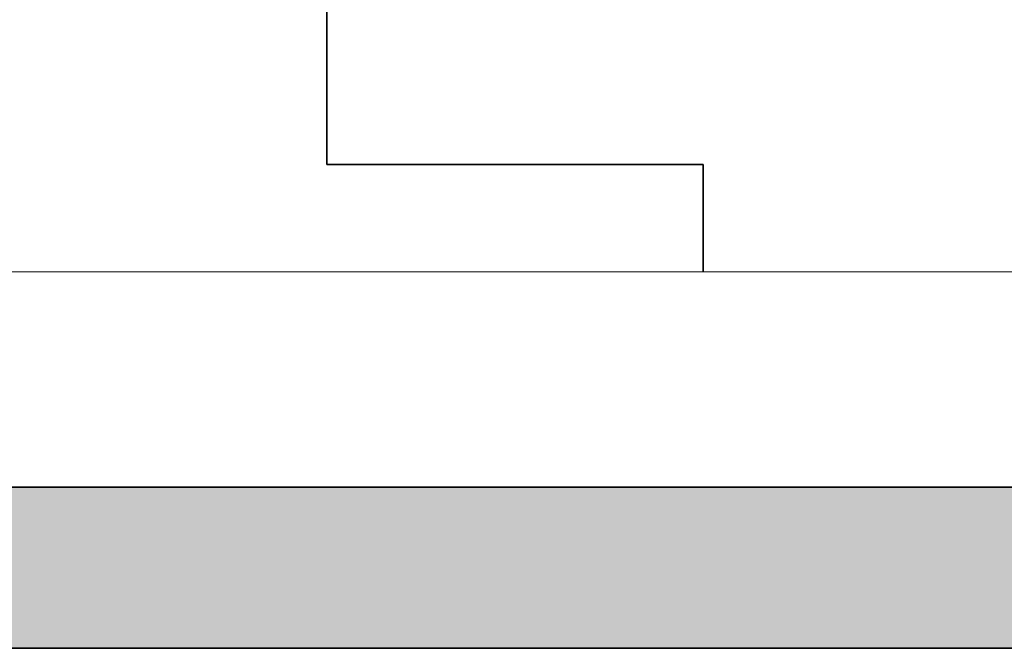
# Model space of a CAD drawing. Extents: x -289599 to -184549, y 66678 to 295474.
# Tile 145 of 256: x -266715 to -265800, y 70914 to 71498. Entities that reach past the tile are written whole.
import ezdxf

# ---------------------------------------------------------------- set-up
doc = ezdxf.new("R2010")
doc.units = 0
doc.header["$MEASUREMENT"] = 0
doc.linetypes.add('Wipeout_Contour', pattern=[1000, 0, -1000])
doc.layers.add('Model stropy', color=8, linetype='Continuous')
doc.layers.add('Model Ściany', color=8, linetype='Continuous')
for name, color, linetype, lineweight in [('Model stropy_Nr_Pióra__26', 8, 'Continuous', 35), ('Model teren_Nr_Pióra__26', 8, 'Continuous', 35), ('Model Ściany_Nr_Pióra__87', 8, 'Continuous', 20)]:
    doc.layers.add(name, color=color, linetype=linetype, lineweight=lineweight)

msp = doc.modelspace()

# ---------------------------------------------------------------- linework, layer by layer
at = {"layer": 'Model teren_Nr_Pióra__26', "linetype": 'Continuous'}
msp.add_line((-286128.17, 70913.5), (-260835.35, 70913.5), dxfattribs=at)

# ---------------------------------------------------------------- wipeouts: each hides what was drawn before it
at = {"color": 254, "linetype": 'Wipeout_Contour', "lineweight": 0, "ltscale": 1926976.399866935}
msp.add_wipeout([(-266429.89, 71363.5), (-266079.89, 71363.5), (-266079.89, 71263.5), (-260835.35, 71263.5), (-260835.35, 71513.5), (-266429.89, 71513.5)], dxfattribs=at).dxf.layer = 'Model stropy'

# ---------------------------------------------------------------- next in the draw order: wipeouts: each hides what was drawn before it
at = {"color": 254, "linetype": 'Wipeout_Contour', "lineweight": 0, "ltscale": 1294718.365528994}
msp.add_wipeout([(-266429.89, 71513.5), (-267629.89, 71513.5), (-267629.89, 71363.5), (-266429.89, 71363.5)], dxfattribs=at).dxf.layer = 'Model stropy'

# ---------------------------------------------------------------- next in the draw order: wipeouts: each hides what was drawn before it
at = {"color": 254, "linetype": 'Wipeout_Contour', "lineweight": 0, "ltscale": 1293917.684469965}
msp.add_wipeout([(-266079.89, 71363.5), (-267629.89, 71363.5), (-267629.89, 71263.5), (-266079.89, 71263.5)], dxfattribs=at).dxf.layer = 'Model stropy'

# ---------------------------------------------------------------- next in the draw order: linework, layer by layer
at = {"layer": 'Model stropy_Nr_Pióra__26', "linetype": 'Continuous'}
for q in [(-266429.89, 71513.5), (-266079.89, 71363.5)]:
    msp.add_line((-266429.89, 71363.5), q, dxfattribs=at)

# ---------------------------------------------------------------- next in the draw order: wipeouts: each hides what was drawn before it
at = {"color": 254, "linetype": 'Wipeout_Contour', "lineweight": 0, "ltscale": 1283604.086263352}
msp.add_wipeout([(-267629.89, 71063.5), (-260835.35, 71063.5), (-260835.35, 71263.5), (-267629.89, 71263.5)], dxfattribs=at).dxf.layer = 'Model Ściany'

# ---------------------------------------------------------------- next in the draw order: hatches: boundary and pattern name
at = {"layer": 'Model teren_Nr_Pióra__26', "linetype": 'Continuous'}
msp.add_hatch(color=256, dxfattribs=at).paths.add_polyline_path([(-286128.17, 70913.5), (-260835.35, 70913.5), (-260835.35, 71063.5), (-286128.17, 71063.5)], flags=0)

# ---------------------------------------------------------------- next in the draw order: linework, layer by layer
at = {"layer": 'Model stropy_Nr_Pióra__26', "linetype": 'Continuous'}
msp.add_line((-266079.89, 71263.5), (-266079.89, 71363.5), dxfattribs=at)
at = {"layer": 'Model teren_Nr_Pióra__26', "linetype": 'Continuous'}
msp.add_line((-286128.17, 71063.5), (-260835.35, 71063.5), dxfattribs=at)
at = {"layer": 'Model Ściany_Nr_Pióra__87', "linetype": 'Continuous'}
msp.add_line((-260835.35, 71263.5), (-267629.89, 71263.5), dxfattribs=at)

doc.saveas('drawing.dxf')
